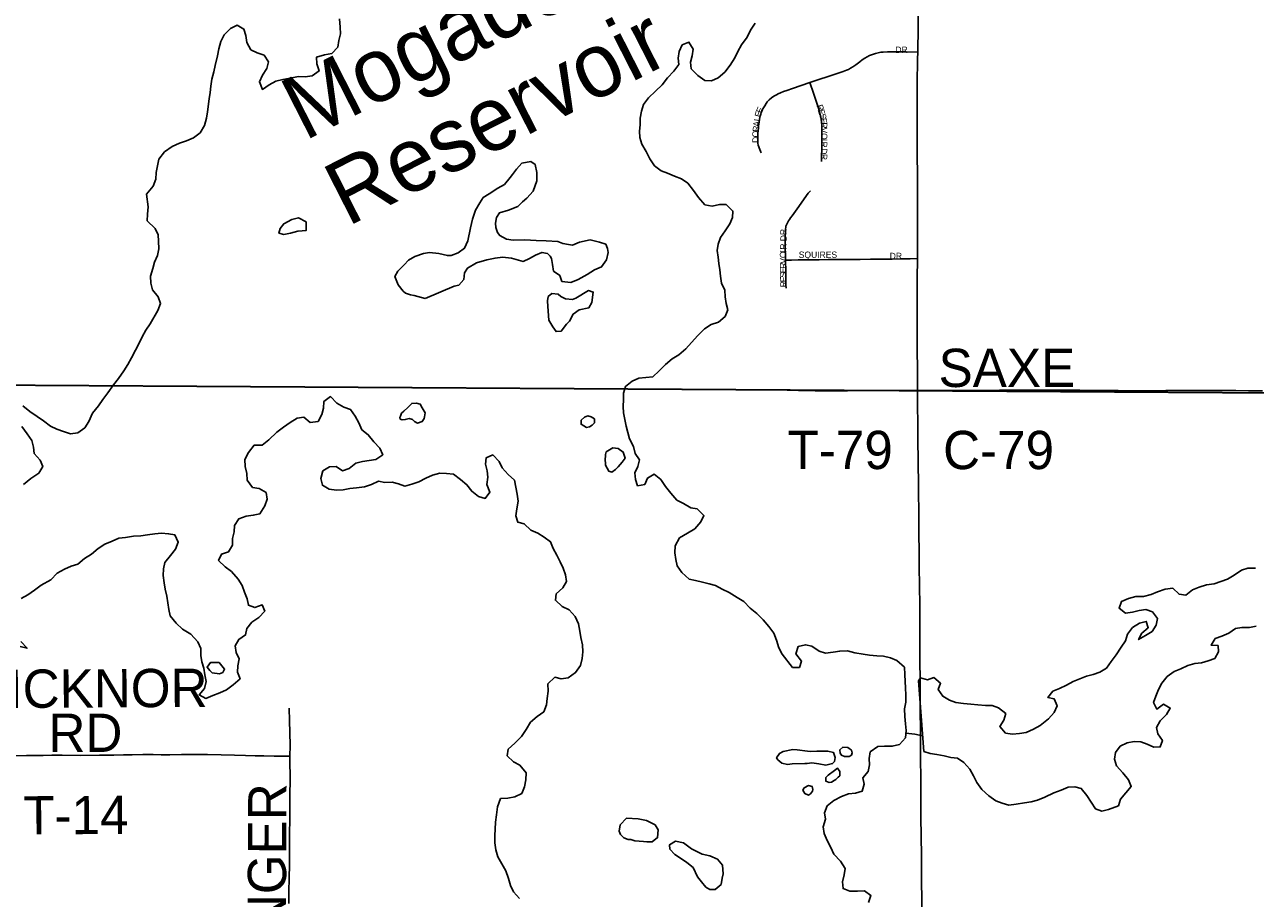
# Model space of a CAD drawing. Header units: feet. Extents: x 2113747 to 2516209, y 960708 to 1356798.
# Tile 14 of 206: x 2279510 to 2289153, y 1114753 to 1121601. Entities that reach past the tile are written whole.
import ezdxf

# ---------------------------------------------------------------- set-up
doc = ezdxf.new("R2010")
doc.units = ezdxf.units.FT
doc.header["$LTSCALE"] = 50
doc.header["$MEASUREMENT"] = 0
doc.linetypes.add('OhDOT_USTN3', pattern=[0.22, 0.165, -0.055])
for name, color, linetype in [('0_Xref', 7, 'Continuous'), ('GM_X_County_Road', 3, 'Continuous'), ('GM_X_County_Road_Text', 3, 'Continuous'), ('GM_X_Major_Lake', 5, 'Continuous'), ('GM_X_Major_Lake_Text', 5, 'Continuous'), ('GM_X_Minor_River', 5, 'Continuous'), ('GM_X_State_Route', 1, 'Continuous'), ('GM_X_Township', 251, 'OhDOT_USTN3'), ('GM_X_Township_Road', 4, 'Continuous'), ('GM_X_Township_Road_Text', 4, 'Continuous'), ('GM_X_Township_Subdivision', 4, 'Continuous'), ('GM_X_Township_Subdivision_Text', 4, 'Continuous')]:
    doc.layers.add(name, color=color, linetype=linetype)
doc.styles.add('Styledgn030', font='dgn030.shx')
doc.styles.add('Styledgn031', font='dgn031.shx')

# ---------------------------------------------------------------- blocks, each defined once
blk = doc.blocks.new('POR')
at = {"layer": 'GM_X_County_Road', "flags": 128}
blk.add_lwpolyline([(2286506.3, 1118734), (2286571, 1118734), (2286646.1, 1118734.3), (2286779.3, 1118734), (2286857.6, 1118733.7), (2286906.6, 1118733.9), (2286971.9, 1118734.1), (2287148.4, 1118735.7), (2287209.5, 1118736), (2287319.6, 1118736.6), (2287430.3, 1118737.1), (2287523.2, 1118737.5), (2287661.1, 1118737.4), (2287777, 1118735.8), (2287861.5, 1118734.7), (2287944, 1118734.1), (2287997.8, 1118733.4), (2288077.1, 1118732.9), (2288199.9, 1118732.2), (2288333, 1118732.3), (2288452, 1118732.7), (2288527.7, 1118732.9), (2288671.8, 1118733), (2288811.2, 1118733.2), (2288905.2, 1118733.1), (2289001.3, 1118733.1), (2289099.9, 1118732.3), (2289209.1, 1118731.4)], dxfattribs=at)
at = {"layer": 'GM_X_Major_Lake'}
for p, q in [((2281650.3, 1119982.4), (2281686, 1119984.2)), ((2282647.7, 1119453.7), (2282875.5, 1119550.4)), ((2283609.9, 1119391.8), (2283618.1, 1119285.6)), ((2282647.8, 1118558.1), (2282625.7, 1118598.1)), ((2283956.3, 1118461), (2283976.1, 1118480.9)), ((2284060.7, 1118232.7), (2284059.5, 1118183.4)), ((2280980.5, 1116520.6), (2281036.5, 1116512.8)), ((2286513.1, 1116459), (2286554.4, 1115904.1)), ((2285988.4, 1115876.8), (2285993.5, 1115895)), ((2285523.7, 1115807.6), (2285624.5, 1115809.8)), ((2285865, 1115685.2), (2285885.4, 1115703.5)), ((2285667.1, 1115571.5), (2285682.6, 1115593.6)), ((2284291.8, 1115205.7), (2284357.9, 1115199.8)), ((2284748.4, 1114994.3), (2284782.5, 1114922.3))]:
    blk.add_line(p, q, dxfattribs=at)
at = {"layer": 'GM_X_Major_Lake', "flags": 128}
for points in [[(2284898.2, 1120178.1), (2284840.2, 1120190), (2284790, 1120246), (2284749.9, 1120302), (2284707.8, 1120358), (2284657.7, 1120394), (2284601.6, 1120413.9), (2284547.5, 1120437.8), (2284497.5, 1120455.7), (2284445.4, 1120495.7), (2284409.3, 1120549.7), (2284381.1, 1120605.7), (2284347, 1120663.8), (2284330.9, 1120715.8), (2284326.8, 1120765.9), (2284332.7, 1120816), (2284332.5, 1120868.1), (2284344.4, 1120924.2), (2284360.3, 1120974.4), (2284398.2, 1121028.6), (2284452.1, 1121080.8), (2284506, 1121129), (2284547.8, 1121183.2), (2284597.7, 1121237.4), (2284635.6, 1121289.6), (2284631.5, 1121339.7), (2284637.4, 1121391.8), (2284663.3, 1121441.9), (2284715.2, 1121464.1), (2284749.3, 1121408.1), (2284741.5, 1121358), (2284727.6, 1121307.8), (2284733.7, 1121255.8), (2284783.8, 1121203.8), (2284839.9, 1121163.8), (2284891.9, 1121161.9), (2284943.9, 1121184.1), (2284995.8, 1121228.3), (2285037.7, 1121282.5), (2285073.5, 1121340.7), (2285097.4, 1121390.8), (2285127.3, 1121443), (2285171.2, 1121503.2), (2285197, 1121557.4), (2285232.9, 1121611.6)], [(2281976.5, 1121646.2), (2281982.6, 1121582.1), (2281984.8, 1121528), (2281970.9, 1121475.9), (2281965, 1121425.8), (2281917.1, 1121375.6), (2281861.1, 1121365.4), (2281797.2, 1121347.3), (2281799.3, 1121293.2), (2281817.4, 1121239.1), (2281763.5, 1121198.9), (2281709.5, 1121192.8), (2281655.5, 1121194.7), (2281591.5, 1121182.5), (2281533.6, 1121172.3), (2281479.6, 1121158.2), (2281425.6, 1121130), (2281373.7, 1121093.8), (2281349.6, 1121153.9), (2281373.5, 1121204), (2281409.3, 1121258.2), (2281421.2, 1121310.3), (2281387.1, 1121362.4), (2281333.1, 1121380.3), (2281283, 1121404.2), (2281250.9, 1121462.2), (2281244.7, 1121516.3), (2281226.6, 1121566.4), (2281176.5, 1121598.3), (2281122.6, 1121572.2), (2281074.7, 1121522), (2281048.8, 1121467.8), (2281031, 1121411.6), (2281021.1, 1121357.5), (2281003.2, 1121281.4), (2280993.4, 1121231.2), (2280977.5, 1121175.1), (2280969.6, 1121119), (2280963.7, 1121068.9), (2280955.9, 1121018.7), (2280944.1, 1120918.5), (2280936.2, 1120868.4), (2280920.3, 1120810.3), (2280886.5, 1120754.1), (2280832.5, 1120713.9), (2280778.6, 1120689.7), (2280722.6, 1120671.6), (2280666.7, 1120647.4), (2280606.8, 1120603.2), (2280560.9, 1120547), (2280541.1, 1120442.7), (2280537.3, 1120390.6), (2280517.4, 1120336.5), (2280465.5, 1120272.2), (2280477.8, 1120172.1), (2280471.9, 1120116), (2280470, 1120063.9), (2280532.2, 1120003.9), (2280556.3, 1119953.9), (2280558.4, 1119903.8), (2280562.6, 1119843.7), (2280550.7, 1119791.6)], [(2282875.5, 1119550.4), (2282913.4, 1119560.5), (2282951.3, 1119604.6), (2282957.2, 1119656.8), (2282979.1, 1119692.9), (2283051, 1119735.1), (2283133, 1119757.3), (2283197, 1119771.5), (2283255, 1119779.7), (2283325, 1119771.8), (2283417.1, 1119746), (2283467, 1119768.1), (2283512.9, 1119794.3), (2283562.9, 1119816.4), (2283606.9, 1119806.5), (2283627, 1119786.5), (2283639, 1119768.5), (2283645.1, 1119720.4), (2283655.3, 1119670.4), (2283703.3, 1119634.4), (2283719.4, 1119588.4), (2283789.5, 1119580.5), (2283847.4, 1119602.7), (2283917.3, 1119642.9), (2283975.3, 1119679.1), (2284031.2, 1119703.3), (2284069.1, 1119757.5), (2284083, 1119815.6), (2284076.9, 1119845.6), (2284062.8, 1119879.7), (2284014.8, 1119897.6), (2283940.7, 1119913.5), (2283856.7, 1119897.2), (2283802.8, 1119873.1), (2283772.8, 1119877), (2283726.8, 1119886.9), (2283686.7, 1119902.9), (2283596.7, 1119906.7), (2283518.7, 1119908.5), (2283430.7, 1119914.3), (2283338.7, 1119912.1), (2283286.6, 1119920), (2283232.6, 1119947.9), (2283216.5, 1119971.9), (2283202.4, 1120012), (2283200.3, 1120046), (2283208.2, 1120090.1), (2283230.1, 1120126.2), (2283302.1, 1120148.4), (2283374, 1120176.6), (2283412, 1120212.8), (2283443.9, 1120240.9), (2283493.8, 1120295.1), (2283523.6, 1120377.4), (2283523.4, 1120441.5), (2283509.3, 1120505.6), (2283477.2, 1120527.5), (2283405.3, 1120515.4), (2283363.4, 1120469.2), (2283333.4, 1120427), (2283315.5, 1120402.9), (2283269.6, 1120348.7), (2283217.7, 1120320.6), (2283149.8, 1120276.3), (2283103.9, 1120246.2), (2283075.9, 1120204), (2283042.1, 1120147.9), (2283020.2, 1120075.7), (2283004.4, 1120007.5), (2282982.6, 1119907.3), (2282956.8, 1119849.1), (2282906.8, 1119812.9), (2282852.9, 1119792.8), (2282822.9, 1119790.7), (2282756.8, 1119806.6), (2282682.8, 1119814.4), (2282636.8, 1119806.3), (2282568.9, 1119784.1), (2282518.9, 1119755.9), (2282485, 1119717.8), (2282435.1, 1119669.6), (2282411.2, 1119627.5), (2282437.4, 1119561.4), (2282475.5, 1119513.4), (2282495.5, 1119497.4), (2282533.6, 1119483.5), (2282563.6, 1119477.5), (2282619.6, 1119463.6), (2282647.7, 1119453.7)], [(2286130.6, 1116660.5), (2286080.5, 1116668.4), (2286014.5, 1116678.3), (2285956.5, 1116694.2), (2285896.5, 1116692.1), (2285844.5, 1116681.9), (2285784.5, 1116675.8), (2285734.5, 1116691.7), (2285678.4, 1116729.6), (2285628.3, 1116741.5), (2285570.4, 1116727.4), (2285552.5, 1116669.2), (2285596.6, 1116613.2), (2285580.8, 1116563.1), (2285526.8, 1116563), (2285446.5, 1116667), (2285420.4, 1116717), (2285402.2, 1116777.1), (2285380.1, 1116833.1), (2285340, 1116885.1), (2285297.8, 1116937.1), (2285247.7, 1116985.1), (2285195.6, 1117027.1), (2285145.5, 1117079.1), (2285093.4, 1117111), (2285029.3, 1117150.9), (2284975.3, 1117176.8), (2284923.2, 1117204.8), (2284873.2, 1117218.7), (2284821.1, 1117232.6), (2284767.1, 1117244.5), (2284717.1, 1117256.4), (2284658.9, 1117306.4), (2284622.8, 1117358.4), (2284612.7, 1117410.4), (2284604.5, 1117462.5), (2284608.4, 1117516.6), (2284642.3, 1117578.8), (2284704.2, 1117617), (2284760.1, 1117649.2), (2284808, 1117703.4), (2284831.9, 1117753.6), (2284779.8, 1117805.5), (2284729.7, 1117815.4), (2284673.6, 1117847.4), (2284621.6, 1117875.3), (2284573.4, 1117929.3), (2284531.3, 1117981.3), (2284495.2, 1118035.3), (2284443.1, 1118077.3), (2284391.1, 1118047.1), (2284369.3, 1117996.9), (2284313.3, 1117986.8), (2284295.2, 1118036.9), (2284291, 1118088.9), (2284314.9, 1118139.1), (2284328.8, 1118189.2), (2284294.7, 1118241.2), (2284280.6, 1118295.3), (2284250.4, 1118355.3), (2284222.2, 1118455.4), (2284212, 1118507.5), (2284201.9, 1118557.6), (2284199.8, 1118609.7), (2284203.7, 1118663.8), (2284201.6, 1118713.9), (2284217.4, 1118766), (2284269.3, 1118808.2), (2284323.3, 1118830.4), (2284377.3, 1118836.5), (2284431.3, 1118840.6), (2284483.2, 1118886.8), (2284531.1, 1118937), (2284585, 1118981.2), (2284636.9, 1119013.4), (2284690.8, 1119059.6), (2284734.7, 1119109.8), (2284784.6, 1119164), (2284838.4, 1119216.2), (2284890.4, 1119250.4), (2284946.3, 1119268.6), (2284998.2, 1119314.8), (2285020.1, 1119364.9), (2285006, 1119417), (2284999.9, 1119469.1), (2284995.7, 1119521.1), (2284971.6, 1119575.2), (2284961.5, 1119629.3), (2284957.4, 1119679.3), (2284949.2, 1119729.4), (2284943.1, 1119779.5), (2284937, 1119831.6), (2284942.9, 1119881.7), (2284962.8, 1119933.8), (2284998.7, 1119984), (2285036.5, 1120040.2), (2285056.4, 1120090.3), (2285060.3, 1120140.4), (2285006.2, 1120190.4), (2284954.2, 1120190.3), (2284898.2, 1120178.1)], [(2281686, 1119984.2), (2281716.3, 1119988.6), (2281716.2, 1120054.7), (2281656.1, 1120086.6), (2281604.1, 1120074.4), (2281540.2, 1120040.2), (2281512.3, 1120004.1), (2281502.3, 1119968), (2281540.4, 1119956.1), (2281594.4, 1119966.2), (2281650.3, 1119982.4)], [(2280550.7, 1119791.6), (2280526.8, 1119739.4), (2280514.9, 1119689.3), (2280497, 1119631.1), (2280499.2, 1119575), (2280511.3, 1119523), (2280557.4, 1119467), (2280575.6, 1119416.9), (2280553.7, 1119360.8), (2280493.9, 1119256.4), (2280460, 1119206.3), (2280430.2, 1119154.1), (2280406.3, 1119100), (2280378.4, 1119049.8), (2280348.5, 1118989.6), (2280318.7, 1118937.5), (2280286.8, 1118887.3), (2280246.9, 1118829.1), (2280207, 1118778.9), (2280161.2, 1118716.7), (2280123.3, 1118662.5), (2280089.4, 1118612.4), (2280041.5, 1118556.2), (2280013.7, 1118492), (2279981.8, 1118441.8), (2279927.9, 1118401.6), (2279869.9, 1118393.5), (2279813.9, 1118411.4), (2279763.8, 1118431.3), (2279713.8, 1118453.2), (2279657.7, 1118495.2), (2279607.6, 1118531.1), (2279551.5, 1118569.1), (2279495.4, 1118613)], [(2279489.7, 1118450.7), (2279529.9, 1118394.7), (2279568, 1118342.7), (2279580.1, 1118290.6), (2279584.3, 1118240.6), (2279632.4, 1118188.6), (2279652.5, 1118138.5), (2279620.6, 1118086.4), (2279558.7, 1118044.1), (2279502.8, 1117997.9)], [(2283618.1, 1119285.6), (2283648.3, 1119233.6), (2283674.4, 1119195.5), (2283714.4, 1119199.6), (2283756.2, 1119253.8), (2283780.2, 1119277.9), (2283808.1, 1119332.1), (2283856, 1119366.3), (2283932, 1119382.5), (2283953.9, 1119422.6), (2283965.7, 1119504.8), (2283927.6, 1119516.7), (2283829.8, 1119458.4), (2283801.8, 1119448.3), (2283747.8, 1119452.2), (2283711.7, 1119470.1), (2283689.7, 1119488.1), (2283641.7, 1119494), (2283611.7, 1119469.9), (2283607.8, 1119435.8), (2283609.9, 1119391.8)], [(2281138.1, 1117522.8), (2281138, 1117574.9), (2281151.9, 1117625), (2281155.7, 1117675.1), (2281189.6, 1117729.3), (2281245.6, 1117749.4), (2281301.6, 1117755.6), (2281353.5, 1117767.7), (2281391.4, 1117829.9), (2281411.3, 1117882.1), (2281403.1, 1117934.1), (2281349.1, 1117966.1), (2281297, 1117973.9), (2281254.9, 1118030), (2281250.8, 1118084.1), (2281238.6, 1118138.1), (2281236.5, 1118192.2), (2281264.4, 1118248.4), (2281308.3, 1118304.6), (2281370.3, 1118306.7), (2281424.2, 1118346.9), (2281486, 1118407.2), (2281537.9, 1118447.4), (2281589.9, 1118483.5), (2281645.8, 1118517.7), (2281697.8, 1118525.9), (2281747.9, 1118483.9), (2281809.9, 1118492.1), (2281837.7, 1118546.2), (2281851.6, 1118596.3), (2281855.5, 1118648.4), (2281907.4, 1118686.6), (2281955.5, 1118634.6), (2282011.6, 1118602.7), (2282063.7, 1118584.8), (2282099.8, 1118532.8), (2282129.9, 1118480.8), (2282152, 1118426.7), (2282202.1, 1118386.8), (2282246.3, 1118332.8), (2282294.4, 1118280.8), (2282316.5, 1118230.7), (2282262.6, 1118192.5), (2282210.6, 1118186.4), (2282156.6, 1118176.3), (2282104.7, 1118164.1), (2282052.8, 1118121.9), (2282000.8, 1118103.8), (2281950.7, 1118137.7), (2281898.7, 1118135.6), (2281846.8, 1118103.4), (2281830.9, 1118045.3), (2281843, 1117991.2), (2281897.1, 1117961.3), (2281953.2, 1117953.4), (2282007.2, 1117955.5), (2282059.1, 1117965.7), (2282111.1, 1117971.8), (2282173.1, 1117977.9), (2282229.1, 1117996.1), (2282283, 1118022.3), (2282333, 1118012.4), (2282389, 1118016.5), (2282439.1, 1118002.6), (2282489.1, 1117984.7), (2282545.1, 1118000.8), (2282599, 1118019), (2282655, 1118047.2), (2282706.9, 1118071.3), (2282762.9, 1118085.5), (2282816.9, 1118083.6), (2282870.9, 1118077.7), (2282925, 1118035.8), (2282975.1, 1117995.8), (2283013.3, 1117943.8), (2283065.4, 1117901.8), (2283119.4, 1117887.9), (2283155.3, 1117938.1), (2283131.2, 1117996.1), (2283139, 1118054.3), (2283134.9, 1118104.4), (2283120.8, 1118156.4), (2283126.7, 1118206.5), (2283178.6, 1118228.7), (2283228.7, 1118178.7), (2283252.9, 1118126.7), (2283299, 1118074.7), (2283349.1, 1118030.7), (2283369.4, 1117922.6), (2283377.5, 1117866.5), (2283367.6, 1117806.3), (2283359.8, 1117752.2), (2283373.9, 1117702.2), (2283423.9, 1117688.3), (2283476, 1117638.3), (2283530.1, 1117616.4), (2283580.2, 1117584.4), (2283630.3, 1117548.5), (2283650.4, 1117494.4), (2283680.5, 1117442.4), (2283706.6, 1117390.4)], [(2282625.7, 1118598.1), (2282609.6, 1118626.1), (2282579.6, 1118634.1), (2282543.6, 1118632), (2282521.6, 1118607.9), (2282513.7, 1118599.8), (2282481.7, 1118571.7), (2282463.8, 1118555.6), (2282455.8, 1118533.6), (2282449.8, 1118521.6), (2282453.9, 1118509.5), (2282467.9, 1118503.6), (2282491.9, 1118505.6), (2282523.9, 1118515.7), (2282549.9, 1118505.8), (2282565.9, 1118489.8), (2282588, 1118477.8), (2282625.9, 1118489.9), (2282641.9, 1118514), (2282643.8, 1118528), (2282647.8, 1118558.1)], [(2283976.1, 1118480.9), (2283976, 1118511), (2283950, 1118527), (2283921.9, 1118534.9), (2283898, 1118524.8), (2283872, 1118500.7), (2283870.1, 1118468.7), (2283912.2, 1118444.7), (2283936.2, 1118448.8), (2283956.3, 1118461)], [(2284059.5, 1118183.4), (2284060.8, 1118170.6), (2284060.9, 1118148.5), (2284087, 1118102.5), (2284111, 1118094.5), (2284139, 1118114.6), (2284160.9, 1118134.7), (2284192.8, 1118170.9), (2284216.8, 1118203), (2284198.6, 1118251), (2284160.6, 1118279), (2284118.6, 1118284.9), (2284066.6, 1118252.7), (2284060.7, 1118232.7)], [(2289153.2, 1117342.6), (2289095.2, 1117342.5), (2289043.3, 1117326.4), (2288987.4, 1117286.2), (2288935.4, 1117256), (2288883.5, 1117235.8), (2288831.5, 1117217.7), (2288769.5, 1117209.5), (2288711.6, 1117191.4), (2288659.6, 1117171.2), (2288607.7, 1117131), (2288555.7, 1117136.9), (2288505.6, 1117184.9), (2288447.6, 1117176.7), (2288387.6, 1117156.6), (2288335.7, 1117134.4), (2288275.7, 1117120.2), (2288215.7, 1117118.1), (2288159.7, 1117103.9), (2288103.8, 1117079.8), (2288085.9, 1117027.6), (2288136, 1116987.7), (2288190, 1116995.8), (2288243.9, 1117010), (2288295.9, 1117018.1), (2288346, 1116998.2), (2288386.1, 1116946.2), (2288376.2, 1116894.1), (2288344.3, 1116843.9), (2288292.4, 1116813.7), (2288238.5, 1116781.5), (2288262.3, 1116831.7), (2288314.3, 1116873.9), (2288298.1, 1116923.9), (2288244.2, 1116909.8), (2288190.2, 1116875.6), (2288152.4, 1116823.4), (2288134.5, 1116771.3), (2288102.6, 1116721.1), (2288062.7, 1116660.9), (2288022.9, 1116608.7), (2287987, 1116558.6), (2287935, 1116526.4), (2287881.1, 1116508.2), (2287829.1, 1116496.1), (2287777.1, 1116473.9), (2287725.2, 1116453.8), (2287673.3, 1116425.6), (2287619.3, 1116397.4), (2287567.4, 1116377.3), (2287527.5, 1116327.1), (2287577.5, 1116317.2), (2287599.6, 1116263.1), (2287577.7, 1116211), (2287531.9, 1116160.8), (2287468, 1116108.5), (2287414, 1116078.4), (2287358.1, 1116054.2), (2287306.1, 1116046.1), (2287250.1, 1116039.9), (2287196.1, 1116047.8), (2287152, 1116099.8), (2287181.9, 1116150), (2287197.7, 1116202.1), (2287141.6, 1116248.1), (2287091.6, 1116264), (2287039.6, 1116263.9), (2286977.6, 1116269.7)], [(2279475.9, 1116727.6), (2279529.9, 1116713.7), (2279481.8, 1116765.7)], [(2279483, 1117104.3), (2279534.9, 1117132.5), (2279586.8, 1117168.7), (2279638.7, 1117208.9), (2279716.6, 1117251.1), (2279766.5, 1117301.3), (2279822.4, 1117333.5), (2279874.4, 1117357.6), (2279926.4, 1117373.8), (2279980.3, 1117416), (2280034.2, 1117452.2), (2280086.1, 1117496.4), (2280138, 1117530.6), (2280196, 1117552.7), (2280247.9, 1117576.9), (2280299.9, 1117583), (2280363.9, 1117591.2), (2280421.9, 1117595.3), (2280473.8, 1117603.4), (2280529.8, 1117609.6), (2280581.8, 1117615.7), (2280637.8, 1117611.8), (2280687.9, 1117601.9), (2280714, 1117543.9), (2280692.1, 1117489.7), (2280654.3, 1117439.6), (2280608.4, 1117385.4), (2280598.5, 1117335.2), (2280594.6, 1117283.1), (2280602.8, 1117227.1), (2280610.9, 1117177), (2280625, 1117120.9), (2280633.1, 1117070.8), (2280639.3, 1117016.8), (2280649.4, 1116966.7), (2280697.5, 1116910.7), (2280747.6, 1116862.7), (2280811.7, 1116824.8), (2280867.9, 1116762.8), (2280890, 1116712.8), (2280890.1, 1116656.7), (2280898.3, 1116606.6), (2280914.4, 1116556.6), (2280922.5, 1116504.5), (2280932.6, 1116452.4), (2280918.8, 1116398.3), (2280878.9, 1116348.1), (2280931, 1116320.2), (2280984.9, 1116344.3), (2281038.8, 1116364.5), (2281090.8, 1116386.6), (2281144.7, 1116426.8), (2281198.6, 1116475.1), (2281178.5, 1116525.1), (2281180.4, 1116577.2), (2281192.2, 1116631.3), (2281168.1, 1116681.4), (2281160, 1116733.4), (2281189.9, 1116783.6), (2281241.8, 1116817.8), (2281251.7, 1116867.9), (2281291.6, 1116918.1), (2281345.5, 1116954.2), (2281391.4, 1117004.4), (2281371.2, 1117054.5), (2281315.3, 1117032.3), (2281263.2, 1117050.2), (2281255.1, 1117102.3), (2281233, 1117154.4), (2281214.9, 1117204.4), (2281184.7, 1117256.4), (2281130.6, 1117314.4), (2281080.5, 1117352.4), (2281030.4, 1117400.3), (2281052.3, 1117450.5), (2281108.2, 1117468.6), (2281138.1, 1117522.8)], [(2283706.6, 1117390.4), (2283730.8, 1117340.3), (2283746.9, 1117288.3), (2283755, 1117238.2), (2283727.1, 1117188.1), (2283675.2, 1117139.8), (2283669.4, 1117089.7), (2283721.5, 1117039.8), (2283775.5, 1117015.8), (2283823.7, 1116961.9), (2283849.8, 1116905.8), (2283859.9, 1116847.7), (2283868.1, 1116797.7), (2283882.2, 1116741.6), (2283884.3, 1116685.5), (2283878.5, 1116633.4), (2283864.6, 1116579.2), (2283826.7, 1116523.1), (2283768.8, 1116480.9), (2283714.8, 1116474.7), (2283664.8, 1116486.6), (2283608.9, 1116434.4), (2283613, 1116376.3), (2283605.2, 1116320.2), (2283599.3, 1116270.1), (2283577.4, 1116215.9), (2283525.5, 1116179.8), (2283473.6, 1116133.6), (2283439.7, 1116077.4), (2283403.9, 1116021.2), (2283350, 1115971), (2283298.1, 1115922.8), (2283290.2, 1115870.7), (2283340.3, 1115822.7), (2283390.4, 1115796.8), (2283440.5, 1115736.8), (2283436.7, 1115682.6), (2283426.8, 1115628.5), (2283404.9, 1115576.4), (2283351, 1115550.2), (2283297, 1115540.1), (2283239, 1115535.9), (2283215.1, 1115471.8), (2283207.3, 1115407.6), (2283199.4, 1115351.5), (2283197.5, 1115295.4), (2283195.7, 1115245.3), (2283193.8, 1115189.2), (2283201.9, 1115135.1), (2283218.1, 1115079), (2283248.2, 1115025), (2283280.3, 1114969), (2283300.5, 1114908.9), (2283316.6, 1114854.9), (2283340.7, 1114804.8), (2283386.8, 1114752.8)], [(2286554.4, 1115904.1), (2286604.4, 1115890.2), (2286658.4, 1115880.3), (2286714.5, 1115870.4), (2286766.5, 1115858.5), (2286818.5, 1115852.6), (2286868.6, 1115818.6), (2286914.7, 1115766.6), (2286944.9, 1115712.6), (2286971, 1115662.6), (2287011.1, 1115606.6), (2287065.2, 1115556.6), (2287119.3, 1115518.6), (2287169.4, 1115498.7), (2287221.4, 1115484.8), (2287279.4, 1115491), (2287343.4, 1115501.1), (2287395.4, 1115509.3), (2287447.3, 1115523.4), (2287503.3, 1115545.6), (2287575.2, 1115581.8), (2287631.2, 1115602), (2287687.1, 1115626.1), (2287739.1, 1115628.3), (2287789.1, 1115614.4), (2287833.3, 1115560.4), (2287865.4, 1115508.3), (2287899.5, 1115456.3), (2287949.6, 1115436.4), (2288003.5, 1115450.5), (2288079.5, 1115478.8), (2288097.4, 1115530.9), (2288137.3, 1115581.1), (2288181.1, 1115631.3), (2288159, 1115683.3), (2288114.9, 1115737.3), (2288064.8, 1115793.3), (2288050.6, 1115843.4), (2288056.5, 1115895.5), (2288094.4, 1115945.7), (2288148.3, 1115973.8), (2288204.3, 1115982), (2288256.3, 1115980.1), (2288306.4, 1115962.2), (2288356.4, 1115938.2), (2288408.4, 1115940.4), (2288424.3, 1115990.5), (2288388.2, 1116042.5), (2288378.1, 1116092.6), (2288408, 1116144.7), (2288457.9, 1116194.9), (2288485.7, 1116245.1), (2288433.7, 1116275), (2288379.8, 1116236.9), (2288355.6, 1116288.9), (2288373.5, 1116339), (2288395.4, 1116391.2), (2288421.3, 1116441.3), (2288461.2, 1116491.5), (2288517.1, 1116531.7), (2288569, 1116551.9), (2288623, 1116578), (2288678.9, 1116594.2), (2288730.9, 1116600.3), (2288782.9, 1116614.5), (2288834.9, 1116634.6), (2288864.8, 1116684.8), (2288860.6, 1116734.9), (2288806.6, 1116738.8), (2288838.5, 1116788.9), (2288890.5, 1116809.1), (2288944.4, 1116833.2), (2288996.3, 1116869.4), (2289048.3, 1116877.6), (2289106.3, 1116875.7), (2289160.3, 1116885.8)], [(2286123.1, 1114720.9), (2286141, 1114777.1), (2286090.9, 1114813), (2286036.9, 1114808.9), (2285974.9, 1114810.8), (2285922.8, 1114830.7), (2285918.7, 1114882.8), (2285932.6, 1114936.9), (2285938.5, 1114987), (2285902.3, 1115045), (2285850.2, 1115099), (2285828.1, 1115151.1), (2285797.9, 1115207.1), (2285773.8, 1115261.1), (2285767.7, 1115313.2), (2285785.6, 1115373.4), (2285777.4, 1115423.4), (2285797.3, 1115479.6), (2285851.2, 1115519.8), (2285909.2, 1115552), (2285965.1, 1115572.1), (2286021.1, 1115578.3), (2286073.1, 1115592.4), (2286086.9, 1115648.6), (2286078.8, 1115698.6), (2286120.7, 1115748.8), (2286130.6, 1115798.9), (2286126.5, 1115849), (2286136.4, 1115901.1), (2286196.3, 1115943.4), (2286248.3, 1115947.5), (2286308.3, 1115945.6), (2286364.2, 1115959.8), (2286412.1, 1116012), (2286416, 1116068.1), (2286411.9, 1116122.2), (2286405.7, 1116178.3), (2286403.6, 1116238.4), (2286413.5, 1116292.5), (2286413.3, 1116348.6), (2286411.2, 1116400.7), (2286407, 1116508.9), (2286402.8, 1116565), (2286344.7, 1116618.9), (2286294.6, 1116638.9), (2286238.6, 1116650.8), (2286186.6, 1116654.6), (2286130.6, 1116660.5)], [(2281036.5, 1116512.8), (2281062.5, 1116524.8), (2281076.4, 1116548.9), (2281034.3, 1116602.9), (2280966.3, 1116600.8), (2280940.4, 1116564.6), (2280960.4, 1116538.6), (2280980.5, 1116520.6)], [(2286977.6, 1116269.7), (2286923.5, 1116275.6), (2286865.5, 1116279.5), (2286807.5, 1116287.4), (2286757.5, 1116307.3), (2286703.4, 1116337.2), (2286667.3, 1116389.2), (2286687.1, 1116439.4), (2286635, 1116483.3), (2286583.1, 1116467.2), (2286529, 1116481.1), (2286513.1, 1116459)], [(2285624.5, 1115809.8), (2285642.5, 1115809.9), (2285678.5, 1115815.9), (2285732.5, 1115808.1), (2285786.6, 1115798.2), (2285840.5, 1115810.3), (2285856.5, 1115826.4), (2285860.4, 1115858.4), (2285848.3, 1115896.5), (2285802.3, 1115908.4), (2285750.3, 1115908.3), (2285718.3, 1115908.2), (2285668.3, 1115904.1), (2285644.3, 1115906), (2285562.3, 1115917.9), (2285530.3, 1115919.8), (2285452.3, 1115903.6), (2285424.3, 1115889.5), (2285402.4, 1115855.4), (2285410.4, 1115839.4), (2285442.5, 1115813.4), (2285488.5, 1115803.5), (2285523.7, 1115807.6)], [(2285993.5, 1115895), (2285988.3, 1115914.8), (2285960.3, 1115936.8), (2285922.2, 1115938.7), (2285898.3, 1115918.6), (2285900.4, 1115892.6), (2285910.4, 1115876.6), (2285934.4, 1115864.6), (2285970.4, 1115864.7), (2285988.4, 1115876.8)], [(2285885.4, 1115703.5), (2285896.8, 1115714.3), (2285898.7, 1115748.3), (2285878.6, 1115774.3), (2285854.7, 1115756.2), (2285806.8, 1115720.1), (2285788.8, 1115700), (2285788.9, 1115671.9), (2285812.9, 1115662), (2285830.9, 1115664), (2285852.9, 1115678.1), (2285865, 1115685.2)], [(2285682.6, 1115593.6), (2285687, 1115607.6), (2285681, 1115629.6), (2285650.9, 1115637.6), (2285617, 1115619.4), (2285607, 1115601.4), (2285623.1, 1115575.4), (2285653.1, 1115563.4), (2285667.1, 1115571.5)], [(2284357.9, 1115199.8), (2284385.9, 1115197.9), (2284425.9, 1115196), (2284469.8, 1115230.1), (2284473.7, 1115290.3), (2284449.6, 1115330.3), (2284383.5, 1115364.2), (2284317.4, 1115376.1), (2284225.4, 1115381.9), (2284177.5, 1115329.7), (2284169.7, 1115279.6), (2284177.7, 1115253.5), (2284205.8, 1115227.5), (2284237.8, 1115215.6), (2284259.8, 1115213.6), (2284291.8, 1115205.7)], [(2284782.5, 1114922.3), (2284814.6, 1114882.3), (2284848.7, 1114840.3), (2284878.8, 1114822.3), (2284920.8, 1114822.4), (2284966.7, 1114862.6), (2284976.6, 1114910.7), (2284982.5, 1114944.8), (2284978.3, 1115012.9), (2284938.2, 1115060.9), (2284878.2, 1115086.8), (2284818.1, 1115098.7), (2284734, 1115140.6), (2284671.9, 1115188.5), (2284609.9, 1115202.4), (2284563.9, 1115174.2), (2284566, 1115138.2), (2284604.1, 1115098.2), (2284632.2, 1115078.2), (2284698.3, 1115034.3), (2284748.4, 1114994.3)]]:
    blk.add_lwpolyline(points, dxfattribs=at)
at = {"layer": 'GM_X_Minor_River', "flags": 128}
blk.add_lwpolyline([(2286414.6, 1116047.7), (2286486.1, 1116040.2), (2286545.3, 1116026.2)], dxfattribs=at)
at = {"layer": 'GM_X_State_Route', "flags": 128}
blk.add_lwpolyline([(2286539, 1114547.1), (2286537.1, 1115086.9), (2286532.6, 1115392), (2286532.2, 1115579.1), (2286528.4, 1115964.4), (2286527.3, 1116330.9), (2286524.8, 1116751.6), (2286523.2, 1117051.2), (2286520.3, 1117355.6), (2286517, 1117728.6), (2286513.2, 1117988.3), (2286508.5, 1118357.2), (2286506.3, 1118734), (2286504.2, 1119217.8), (2286504.4, 1119608), (2286504.7, 1119768), (2286504.9, 1119877.2), (2286505.9, 1120067.5), (2286505, 1120261.1), (2286505.3, 1120362.8), (2286503.1, 1120638.5), (2286503.9, 1121138.5), (2286506.8, 1121331.8), (2286507.5, 1121386.2), (2286510.1, 1121580.7), (2286514.5, 1121870.2)], dxfattribs=at)
at = {"layer": 'GM_X_Township', "flags": 128}
for points in [[(2273706.6, 1144116.6), (2274451, 1144099.7), (2275848.1, 1144130), (2275977.4, 1144134.4), (2276352.4, 1144118), (2276673.1, 1144104.1), (2278962.2, 1144111.4), (2282223.6, 1144167.6), (2282615.9, 1144160.3), (2282945.7, 1144162.9), (2283046.1, 1144163.7), (2284147.3, 1144164.5), (2284989, 1144172.2), (2286546.8, 1144190.6), (2290241, 1144200.7), (2292292.6, 1144206.4), (2295497.7, 1144177), (2297666.9, 1144176.2), (2299033.2, 1144175.6), (2299033.9, 1144014.5), (2299047.5, 1140868.4), (2299047.6, 1140749.9), (2299047.8, 1140209.6), (2299046.1, 1140060.4), (2299044.3, 1139886.5), (2299057.8, 1135394.5), (2299057.9, 1135375.9), (2299058.9, 1134619.3), (2299063, 1131449.1), (2299075.5, 1121791.7), (2299079.5, 1118653.9), (2298612.7, 1118656.7), (2291693.7, 1118699.5), (2291590.1, 1118700.2), (2286495.2, 1118731.7), (2284462.4, 1118744.2), (2279390.2, 1118775.6), (2279101.6, 1118777.4), (2278180.8, 1118783.1), (2278095.3, 1118774.2), (2278025.8, 1118784.1), (2276681.8, 1118792.4), (2275473, 1118799.8), (2273938.9, 1118798.6), (2273876.6, 1118816.7), (2273859.4, 1119169.8), (2273866, 1121326.5), (2273809.4, 1124393.2), (2273799.7, 1125028), (2273794.2, 1125937.8), (2273793.6, 1126045), (2273791.5, 1126394.8), (2273784.2, 1127598.8), (2273782.4, 1127896.3), (2273781.7, 1128012.6), (2273776.3, 1128907.7), (2273761.9, 1131307.3), (2273735.1, 1134958.5), (2273727.1, 1137671.6), (2273707.6, 1143905.8), (2273706.6, 1144116.6)], [(2273938.9, 1118798.6), (2275473, 1118799.8), (2276681.8, 1118792.4), (2278025.8, 1118784.1), (2278095.3, 1118774.2), (2278180.8, 1118783.1), (2279101.6, 1118777.4), (2279390.2, 1118775.6), (2284462.4, 1118744.2), (2286495.2, 1118731.7), (2291590.1, 1118700.2), (2291693.7, 1118699.5), (2298612.7, 1118656.7), (2299079.5, 1118653.9), (2299073.2, 1112955.6), (2299072.2, 1110035.2), (2299092.4, 1106995.2), (2299110, 1104924.2), (2299110.4, 1104784.1), (2299120.5, 1100749.6), (2299131.5, 1096371.7), (2299145.4, 1090827), (2298147.3, 1090820), (2294564.9, 1090799.7), (2294189.7, 1090794.9), (2291695.4, 1090779.5), (2287536.2, 1090732.9), (2283974.2, 1090692.1), (2281183.7, 1090660.2), (2280571.3, 1090645.8), (2279736.9, 1090638.3), (2276110.5, 1090564), (2275964.5, 1090560.6), (2275353.8, 1090543.6), (2275299.8, 1090544.7), (2274067.2, 1090515.4), (2274048.7, 1092052.6), (2274044.9, 1093010.2), (2274018.6, 1094549.4), (2274002.6, 1096381.5), (2273943.7, 1101977.2), (2273922.8, 1103968.8), (2273927.6, 1105260.2), (2273894.8, 1107881.1), (2273890.4, 1108659.3), (2273891.8, 1109492.1), (2273890, 1109707.5), (2273888.6, 1109866.3), (2273884.8, 1110318.2), (2273883.9, 1110420.3), (2273881.1, 1110747.6), (2273877.5, 1111173.5), (2273872.2, 1111793.8), (2273868, 1112293.9), (2273861.4, 1113068.9), (2273859.5, 1113280.7), (2273857.2, 1113574.9), (2273856.5, 1113636.4), (2273852.3, 1114201.4), (2273851, 1114280.8), (2273847.8, 1114656.2), (2273844.6, 1115019.5), (2273877.6, 1116829.3), (2273876.6, 1118816.7), (2273938.9, 1118798.6)]]:
    blk.add_lwpolyline(points, dxfattribs=at)
at = {"layer": 'GM_X_Township_Road', "flags": 128}
for points in [[(2285485.1, 1118735.4), (2285574, 1118734), (2285705.1, 1118732.1), (2285751.7, 1118731.9), (2285883.8, 1118732.1), (2285958.4, 1118732.2), (2286059.1, 1118732.6), (2286158.5, 1118732.9), (2286227.4, 1118733.1), (2286313.8, 1118733.3), (2286434.1, 1118733.5), (2286506.3, 1118734)], [(2281589.5, 1115867.1), (2281589.7, 1115952.5), (2281587.1, 1116052.4), (2281584.6, 1116144.4), (2281582.9, 1116244.3)], [(2279395.9, 1115870.8), (2279523.9, 1115872.4), (2279655.1, 1115874.5), (2279724.4, 1115875.1), (2279804.5, 1115875.7), (2279948.8, 1115874.4), (2280096.3, 1115875.6), (2280209, 1115876.9), (2280285.2, 1115878.1), (2280353.5, 1115879.5), (2280435.4, 1115880.3), (2280517.5, 1115879.8), (2280579.7, 1115878.6), (2280649.3, 1115878.6), (2280739.2, 1115879.9), (2280823.8, 1115881.1), (2280942.4, 1115880.4), (2281049.2, 1115878.4), (2281154.7, 1115876.4), (2281241.3, 1115873.8), (2281315.6, 1115871.2), (2281384.7, 1115869.6), (2281464.7, 1115869.1), (2281546.1, 1115867.8), (2281589.5, 1115867.1)], [(2281580.1, 1114712.4), (2281581.5, 1114815.3), (2281582.8, 1114904.6), (2281584.8, 1115025.7), (2281586.2, 1115110.4), (2281586.8, 1115186.6), (2281586.9, 1115275.2), (2281587.6, 1115358.5), (2281588.3, 1115431.5), (2281588.1, 1115502.2), (2281589, 1115583.2), (2281589.7, 1115664.6), (2281590.3, 1115729.1), (2281589.4, 1115800.8), (2281589.5, 1115867.1)]]:
    blk.add_lwpolyline(points, dxfattribs=at)
at = {"layer": 'GM_X_Township_Subdivision', "flags": 128}
for points in [[(2285661.1, 1121147), (2285710.4, 1121163.4), (2285830.4, 1121203.5), (2285924.3, 1121234.9), (2285948.4, 1121243.4), (2285965, 1121250.4), (2285980.4, 1121258.8), (2285999.6, 1121269.5), (2286022.5, 1121284.9), (2286054, 1121309.6), (2286073.6, 1121324.8), (2286093.3, 1121339.2), (2286111.9, 1121349.8), (2286130.3, 1121358.8), (2286152.1, 1121368), (2286176.4, 1121375.9), (2286198.7, 1121381.2), (2286217.6, 1121384.5), (2286236.5, 1121386.5), (2286271.1, 1121388.6), (2286320.6, 1121388.5), (2286410.1, 1121387.5), (2286507.5, 1121386.2)], [(2285280.8, 1120597.6), (2285269.9, 1120621.9), (2285258.6, 1120656.9), (2285255.3, 1120672.8), (2285254.2, 1120690), (2285254.1, 1120710.8), (2285254.9, 1120729.9), (2285256.2, 1120749.6), (2285259.5, 1120788.6), (2285261.1, 1120804.8), (2285265.7, 1120840.4), (2285269.2, 1120862.9), (2285273.5, 1120885.1), (2285277.2, 1120899.6), (2285281.4, 1120912.6), (2285290, 1120933.1), (2285308.6, 1120965.9), (2285319.8, 1120982.3), (2285329.3, 1120995.2), (2285345, 1121012.6), (2285361.6, 1121027.3), (2285372.8, 1121035.5), (2285385.3, 1121043.5), (2285400, 1121051.8), (2285414, 1121058.9), (2285432.7, 1121067.2), (2285456, 1121076.1), (2285482.4, 1121086.1), (2285526.8, 1121101.9), (2285595.1, 1121124.9), (2285661.1, 1121147)], [(2285753.8, 1120529.6), (2285754.4, 1120569.1), (2285755.2, 1120627.5), (2285755.8, 1120676), (2285756.1, 1120718), (2285756.6, 1120781.9), (2285755.5, 1120821.3), (2285753.9, 1120848), (2285749.1, 1120876.2), (2285742.8, 1120899.1), (2285734.7, 1120931.2), (2285722.4, 1120970.3), (2285690.7, 1121064.7), (2285661.1, 1121147)], [(2285472.8, 1119754.1), (2285471.9, 1119772.7), (2285470.8, 1119796.8), (2285469.8, 1119839.8), (2285469.8, 1119884.3), (2285469.8, 1119934.6), (2285470.9, 1119989.7), (2285471.8, 1120001.7), (2285473.5, 1120012.4), (2285475.6, 1120022.1), (2285481.4, 1120036.3), (2285489, 1120051.9), (2285496.1, 1120063.6), (2285503.6, 1120074.9), (2285512.1, 1120087), (2285523.5, 1120102.6), (2285562, 1120156.8), (2285593.7, 1120201.4), (2285635.3, 1120261.4), (2285650.2, 1120280.7), (2285656.4, 1120288.3), (2285661.2, 1120293.1), (2285667.4, 1120298.3)], [(2285472.8, 1119754.1), (2285480.2, 1119754.4), (2285518, 1119756), (2285570.4, 1119756.7), (2285658.4, 1119758), (2285736, 1119758.7), (2285805.7, 1119759.3), (2285923.5, 1119760), (2285991.2, 1119760.5), (2286056.6, 1119761), (2286138.4, 1119762), (2286223.8, 1119762.4), (2286308.7, 1119763.9), (2286373.2, 1119765.2), (2286449.1, 1119766.7), (2286504.7, 1119768)], [(2285475.7, 1119535.3), (2285475.3, 1119562), (2285474.4, 1119615.8), (2285473.8, 1119658.5), (2285473.4, 1119693.6), (2285473, 1119728.7), (2285472.8, 1119754.1)]]:
    blk.add_lwpolyline(points, dxfattribs=at)
at = {"layer": 'GM_X_County_Road_Text', "char_height": 300, "attachment_point": 7, "rotation": 0.00001, "line_spacing_factor": 0.8, "style": 'Styledgn030'}
for s, insert in [('{\\Fdgn000|c0;\\C256;SAXE}', (2286671, 1118757)), ('{\\Fdgn000|c0;\\C256;C-79}', (2286706.2, 1118113.3))]:
    blk.add_mtext(s, dxfattribs=dict(at, insert=insert))
at = {"layer": 'GM_X_Major_Lake_Text', "attachment_point": 4, "line_spacing_factor": 0.8, "style": 'Styledgn031'}
for s, insert, char_height, rotation in [('{\\Fdgn000|c0;\\C256;Mogadore}', (2281623.3, 1120841.5), 500.183, 26.97349), ('{\\Fdgn000|c0;\\C256;Reservoir}', (2281927.7, 1120234.9), 500.178, 26.97329)]:
    blk.add_mtext(s, dxfattribs=dict(at, insert=insert, char_height=char_height, rotation=rotation))
at = {"layer": 'GM_X_Township_Road_Text', "char_height": 300, "attachment_point": 7, "line_spacing_factor": 0.8, "style": 'Styledgn030'}
for s, insert, rotation in [('{\\Fdgn000|c0;\\C256;T-79}', (2285487.4, 1118113.8), 0.00001), ('{\\Fdgn000|c0;\\C256;TICKNOR}', (2279139, 1116240.2), 0.31016), ('{\\Fdgn000|c0;\\C256;RD}', (2279697, 1115901.2), 0.00001), ('{\\Fdgn000|c0;\\C256;T-14}', (2279500.1, 1115253.8), 0.35522), ('{\\Fdgn000|c0;\\C256;LANSINGER}', (2281556.8, 1113336.3), 89.75963)]:
    blk.add_mtext(s, dxfattribs=dict(at, insert=insert, rotation=rotation))
at = {"layer": 'GM_X_Township_Subdivision_Text', "char_height": 50, "attachment_point": 7, "line_spacing_factor": 0.8, "style": 'Styledgn030'}
for s, insert, rotation in [('{\\Fdgn000|c0;\\C256;DR}', (2286332.2, 1121379.6), 0.00001), ('{\\Fdgn000|c0;\\C256;E}', (2285276.2, 1120871.4), 73.57808), ('{\\Fdgn000|c0;\\C256;E}', (2285285.1, 1120902.1), 67.36121), ('{\\Fdgn000|c0;\\C256;R}', (2285713.8, 1120966.8), 286.32239), ('{\\Fdgn000|c0;\\C256;E}', (2285724.9, 1120928.8), 286.30939), ('{\\Fdgn000|c0;\\C256;S}', (2285734.8, 1120895), 286.22306), ('{\\Fdgn000|c0;\\C256;R}', (2285262.9, 1120758.7), 83.94141), ('{\\Fdgn000|c0;\\C256;A}', (2285267, 1120797.8), 83.25185), ('{\\Fdgn000|c0;\\C256;L}', (2285272.1, 1120840.7), 81.71919), ('{\\Fdgn000|c0;\\C256;E}', (2285743.7, 1120865.4), 278.06055), ('{\\Fdgn000|c0;\\C256;R}', (2285748.4, 1120834.4), 270.48576), ('{\\Fdgn000|c0;\\C256;O}', (2285261.4, 1120716.8), 87.8797), ('{\\Fdgn000|c0;\\C256;D}', (2285261.3, 1120673.8), 89.84697), ('{\\Fdgn000|c0;\\C256;O}', (2285748.7, 1120751.1), 269.99284), ('{\\Fdgn000|c0;\\C256;V}', (2285748.7, 1120795.1), 270), ('{\\Fdgn000|c0;\\C256;I}', (2285748.7, 1120707.1), 270), ('{\\Fdgn000|c0;\\C256;R}', (2285748.7, 1120685.1), 269.99405), ('{\\Fdgn000|c0;\\C256;D}', (2285748.7, 1120632.3), 269.99284), ('{\\Fdgn000|c0;\\C256;R}', (2285748.7, 1120588.3), 269.99405), ('{\\Fdgn000|c0;\\C256;DR}', (2285481.3, 1119903.9), 90), ('{\\Fdgn000|c0;\\C256;R}', (2285479.5, 1119836.3), 87.71618), ('{\\Fdgn000|c0;\\C256;O}', (2285477.3, 1119770.6), 88.31659), ('{\\Fdgn000|c0;\\C256;V}', (2285477.8, 1119727.8), 90.61208), ('{\\Fdgn000|c0;\\C256;I}', (2285478.6, 1119814.3), 87.72684), ('{\\Fdgn000|c0;\\C256;SQUIRES}', (2285575.4, 1119759.1), 0.00001), ('{\\Fdgn000|c0;\\C256;DR}', (2286288.2, 1119763.3), 0.00001), ('{\\Fdgn000|c0;\\C256;R}', (2285478.5, 1119688.5), 91.09825), ('{\\Fdgn000|c0;\\C256;E}', (2285479.2, 1119653.2), 91.06548), ('{\\Fdgn000|c0;\\C256;S}', (2285479.9, 1119618), 91.09279), ('{\\Fdgn000|c0;\\C256;E}', (2285480.5, 1119582.9), 91.09962), ('{\\Fdgn000|c0;\\C256;R}', (2285481.3, 1119543.2), 91.06857)]:
    blk.add_mtext(s, dxfattribs=dict(at, insert=insert, rotation=rotation))

msp = doc.modelspace()

# ---------------------------------------------------------------- block references
at = {"layer": '0_Xref'}
msp.add_blockref('POR', (0, 0), dxfattribs=at)

doc.saveas('drawing.dxf')
